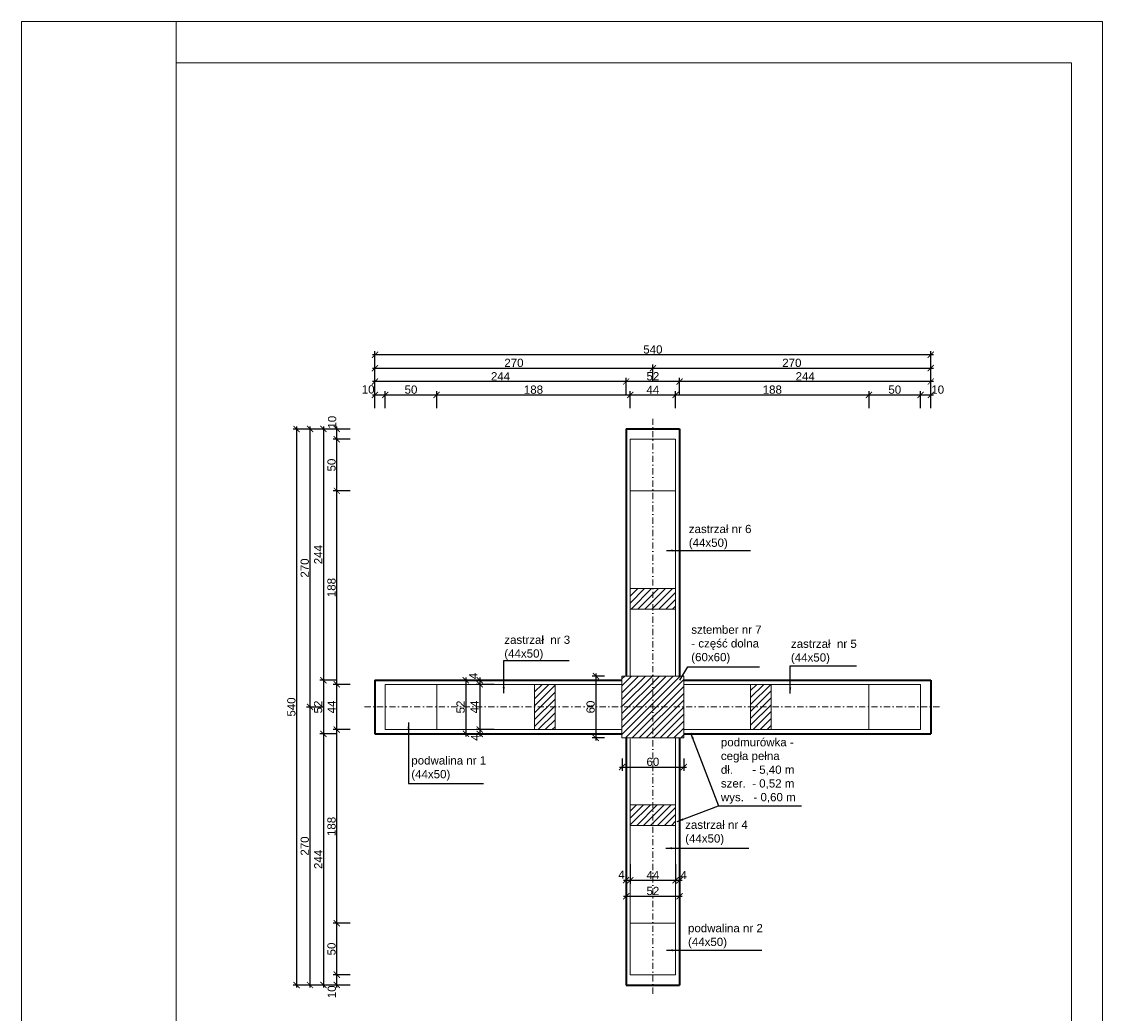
# Model space of a CAD drawing. Header units: millimetres. Extents: x -80660 to 263001, y 590205 to 619905.
# Tile 2 of 64: x -80660 to -70160, y 610273 to 619905. Entities that reach past the tile are written whole.
import ezdxf

# ---------------------------------------------------------------- set-up
doc = ezdxf.new("R2010")
doc.units = ezdxf.units.MM
doc.linetypes.add('DASHDOTX2', pattern=[2, 1, -0.5, 0, -0.5])
for name, color, linetype, lineweight in [('l.c. 35', 6, 'Continuous', 35), ('l.c.9', 3, 'Continuous', 9), ('l.kr.kp.9', 5, 'DASHDOTX2', 9)]:
    doc.layers.add(name, color=color, linetype=linetype, lineweight=lineweight)
doc.styles.add('styl1', font='arial.ttf')
doc.dimstyles.new('stefan', dxfattribs={"dimtxt": 80, "dimasz": 60, "dimexe": 35, "dimexo": 0, "dimgap": 10, "dimtad": 1, "dimdec": 1, "dimlfac": 0.1, "dimtxsty": 'styl1', "dimblk": 'ARCHTICK', "dimcen": 2.5, "dimdle": 25, "dimadec": 0, "dimazin": 0, "dimtfac": 1, "dimtdec": 1, "dimtmove": 0, "dimatfit": 3, "dimfxl": 1, "dimarcsym": 0})
pattern_1 = [(45, (-5558.56, -64766.086), (-33.6759605, 33.6759605), [])]

# ---------------------------------------------------------------- blocks, each defined once
blk = doc.blocks.new('_ArchTick')
at = {"color": 0, "const_width": 0.15}
blk.add_lwpolyline([(-0.5, -0.5), (0.5, 0.5)], dxfattribs=at)
blk = doc.blocks.new('*D263')
at = {"layer": 'Defpoints', "color": 0}
for p in [(-76627, 616279), (-77127, 616149), (-76627, 616149)]:
    blk.add_point(p, dxfattribs=at)
at = {"layer": 'l.c.9', "color": 0, "lineweight": -2}
for p, q in [((-77152, 616279), (-76602, 616279)), ((-77127, 616149), (-77127, 616314)), ((-76627, 616149), (-76627, 616314))]:
    blk.add_line(p, q, dxfattribs=at)
at = {"layer": 'l.c.9', "color": 0, "lineweight": -2, "xscale": 60, "yscale": 60, "zscale": 60, "rotation": 180}
blk.add_blockref('_ArchTick', (-77127, 616279), dxfattribs=at)
at = {"layer": 'l.c.9', "color": 0, "lineweight": -2, "xscale": 60, "yscale": 60, "zscale": 60}
blk.add_blockref('_ArchTick', (-76627, 616279), dxfattribs=at)
at = {"layer": 'l.c.9', "color": 0, "insert": (-76877, 616330), "char_height": 80, "attachment_point": 5, "style": 'styl1'}
blk.add_mtext('50', dxfattribs=at)
blk = doc.blocks.new('*D262')
at = {"layer": 'Defpoints', "color": 0}
for p in [(-74527, 616539), (-77227, 616409), (-74527, 616409)]:
    blk.add_point(p, dxfattribs=at)
at = {"layer": 'l.c.9', "color": 0, "lineweight": -2}
for p, q in [((-77227, 616409), (-77227, 616574)), ((-74527, 616409), (-74527, 616574)), ((-77252, 616539), (-74502, 616539))]:
    blk.add_line(p, q, dxfattribs=at)
at = {"layer": 'l.c.9', "color": 0, "lineweight": -2, "xscale": 60, "yscale": 60, "zscale": 60, "rotation": 180}
blk.add_blockref('_ArchTick', (-77227, 616539), dxfattribs=at)
at = {"layer": 'l.c.9', "color": 0, "lineweight": -2, "xscale": 60, "yscale": 60, "zscale": 60}
blk.add_blockref('_ArchTick', (-74527, 616539), dxfattribs=at)
at = {"layer": 'l.c.9', "color": 0, "insert": (-75877, 616590), "char_height": 80, "attachment_point": 5, "style": 'styl1'}
blk.add_mtext('270', dxfattribs=at)
blk = doc.blocks.new('*D261')
at = {"layer": 'Defpoints', "color": 0}
for p in [(-77227, 616409), (-77227, 616279), (-74787, 616279)]:
    blk.add_point(p, dxfattribs=at)
at = {"layer": 'l.c.9', "color": 0, "lineweight": -2}
for p, q in [((-74762, 616409), (-77252, 616409)), ((-77227, 616279), (-77227, 616444)), ((-74787, 616279), (-74787, 616444))]:
    blk.add_line(p, q, dxfattribs=at)
at = {"layer": 'l.c.9', "color": 0, "lineweight": -2, "xscale": 60, "yscale": 60, "zscale": 60, "rotation": 180}
blk.add_blockref('_ArchTick', (-77227, 616409), dxfattribs=at)
at = {"layer": 'l.c.9', "color": 0, "lineweight": -2, "xscale": 60, "yscale": 60, "zscale": 60}
blk.add_blockref('_ArchTick', (-74787, 616409), dxfattribs=at)
at = {"layer": 'l.c.9', "color": 0, "insert": (-76007, 616460), "char_height": 80, "attachment_point": 5, "style": 'styl1'}
blk.add_mtext('244', dxfattribs=at)
blk = doc.blocks.new('*D260')
at = {"layer": 'Defpoints', "color": 0}
for p in [(-74747, 616279), (-76627, 616149), (-74747, 616149)]:
    blk.add_point(p, dxfattribs=at)
at = {"layer": 'l.c.9', "color": 0, "lineweight": -2}
for p, q in [((-76652, 616279), (-74722, 616279)), ((-76627, 616149), (-76627, 616314)), ((-74747, 616149), (-74747, 616314))]:
    blk.add_line(p, q, dxfattribs=at)
at = {"layer": 'l.c.9', "color": 0, "lineweight": -2, "xscale": 60, "yscale": 60, "zscale": 60, "rotation": 180}
blk.add_blockref('_ArchTick', (-76627, 616279), dxfattribs=at)
at = {"layer": 'l.c.9', "color": 0, "lineweight": -2, "xscale": 60, "yscale": 60, "zscale": 60}
blk.add_blockref('_ArchTick', (-74747, 616279), dxfattribs=at)
at = {"layer": 'l.c.9', "color": 0, "insert": (-75687, 616330), "char_height": 80, "attachment_point": 5, "style": 'styl1'}
blk.add_mtext('188', dxfattribs=at)
blk = doc.blocks.new('*D259')
at = {"layer": 'Defpoints', "color": 0}
for p in [(-77227, 616669), (-77227, 616539), (-71827, 616539)]:
    blk.add_point(p, dxfattribs=at)
at = {"layer": 'l.c.9', "color": 0, "lineweight": -2}
for p, q in [((-71802, 616669), (-77252, 616669)), ((-77227, 616539), (-77227, 616704)), ((-71827, 616539), (-71827, 616704))]:
    blk.add_line(p, q, dxfattribs=at)
at = {"layer": 'l.c.9', "color": 0, "lineweight": -2, "xscale": 60, "yscale": 60, "zscale": 60, "rotation": 180}
blk.add_blockref('_ArchTick', (-77227, 616669), dxfattribs=at)
at = {"layer": 'l.c.9', "color": 0, "lineweight": -2, "xscale": 60, "yscale": 60, "zscale": 60}
blk.add_blockref('_ArchTick', (-71827, 616669), dxfattribs=at)
at = {"layer": 'l.c.9', "color": 0, "insert": (-74527, 616720), "char_height": 80, "attachment_point": 5, "style": 'styl1'}
blk.add_mtext('540', dxfattribs=at)
blk = doc.blocks.new('*D280')
at = {"layer": 'Defpoints', "color": 0}
for p in [(-77598, 610648), (-77468, 610648), (-77468, 610548)]:
    blk.add_point(p, dxfattribs=at)
at = {"layer": 'l.c.9', "color": 0, "lineweight": -2}
for p, q in [((-77468, 610648), (-77633, 610648)), ((-77598, 610523), (-77598, 610673)), ((-77468, 610548), (-77633, 610548))]:
    blk.add_line(p, q, dxfattribs=at)
at = {"layer": 'l.c.9', "color": 0, "lineweight": -2, "xscale": 60, "yscale": 60, "zscale": 60}
for p, rotation in [((-77598, 610648), 90), ((-77598, 610548), 270)]:
    blk.add_blockref('_ArchTick', p, dxfattribs=dict(at, rotation=rotation))
at = {"layer": 'l.c.9', "color": 0, "insert": (-77646, 610482), "char_height": 80, "attachment_point": 5, "rotation": 90, "style": 'styl1'}
blk.add_mtext('10', dxfattribs=at)
blk = doc.blocks.new('*D279')
at = {"layer": 'Defpoints', "color": 0}
for p in [(-77598, 611148), (-77468, 611148), (-77468, 610648)]:
    blk.add_point(p, dxfattribs=at)
at = {"layer": 'l.c.9', "color": 0, "lineweight": -2}
for p, q in [((-77468, 611148), (-77633, 611148)), ((-77598, 610623), (-77598, 611173)), ((-77468, 610648), (-77633, 610648))]:
    blk.add_line(p, q, dxfattribs=at)
at = {"layer": 'l.c.9', "color": 0, "lineweight": -2, "xscale": 60, "yscale": 60, "zscale": 60}
for p, rotation in [((-77598, 611148), 90), ((-77598, 610648), 270)]:
    blk.add_blockref('_ArchTick', p, dxfattribs=dict(at, rotation=rotation))
at = {"layer": 'l.c.9', "color": 0, "insert": (-77649, 610898), "char_height": 80, "attachment_point": 5, "rotation": 90, "style": 'styl1'}
blk.add_mtext('50', dxfattribs=at)
blk = doc.blocks.new('*D278')
at = {"layer": 'Defpoints', "color": 0}
for p in [(-77598, 613028), (-77468, 613028), (-77468, 611148)]:
    blk.add_point(p, dxfattribs=at)
at = {"layer": 'l.c.9', "color": 0, "lineweight": -2}
for p, q in [((-77468, 613028), (-77633, 613028)), ((-77598, 611123), (-77598, 613053)), ((-77468, 611148), (-77633, 611148))]:
    blk.add_line(p, q, dxfattribs=at)
at = {"layer": 'l.c.9', "color": 0, "lineweight": -2, "xscale": 60, "yscale": 60, "zscale": 60}
for p, rotation in [((-77598, 613028), 90), ((-77598, 611148), 270)]:
    blk.add_blockref('_ArchTick', p, dxfattribs=dict(at, rotation=rotation))
at = {"layer": 'l.c.9', "color": 0, "insert": (-77649, 612088), "char_height": 80, "attachment_point": 5, "rotation": 90, "style": 'styl1'}
blk.add_mtext('188', dxfattribs=at)
blk = doc.blocks.new('*D277')
at = {"layer": 'Defpoints', "color": 0}
for p in [(-77598, 613468), (-77468, 613468), (-77468, 613028)]:
    blk.add_point(p, dxfattribs=at)
at = {"layer": 'l.c.9', "color": 0, "lineweight": -2}
for p, q in [((-77468, 613468), (-77633, 613468)), ((-77598, 613003), (-77598, 613493)), ((-77468, 613028), (-77633, 613028))]:
    blk.add_line(p, q, dxfattribs=at)
at = {"layer": 'l.c.9', "color": 0, "lineweight": -2, "xscale": 60, "yscale": 60, "zscale": 60}
for p, rotation in [((-77598, 613468), 90), ((-77598, 613028), 270)]:
    blk.add_blockref('_ArchTick', p, dxfattribs=dict(at, rotation=rotation))
at = {"layer": 'l.c.9', "color": 0, "insert": (-77648, 613248), "char_height": 80, "attachment_point": 5, "rotation": 90, "style": 'styl1'}
blk.add_mtext('44', dxfattribs=at)
blk = doc.blocks.new('*D276')
at = {"layer": 'Defpoints', "color": 0}
for p in [(-77598, 615348), (-77468, 615348), (-77468, 613468)]:
    blk.add_point(p, dxfattribs=at)
at = {"layer": 'l.c.9', "color": 0, "lineweight": -2}
for p, q in [((-77468, 615348), (-77633, 615348)), ((-77598, 613443), (-77598, 615373)), ((-77468, 613468), (-77633, 613468))]:
    blk.add_line(p, q, dxfattribs=at)
at = {"layer": 'l.c.9', "color": 0, "lineweight": -2, "xscale": 60, "yscale": 60, "zscale": 60}
for p, rotation in [((-77598, 615348), 90), ((-77598, 613468), 270)]:
    blk.add_blockref('_ArchTick', p, dxfattribs=dict(at, rotation=rotation))
at = {"layer": 'l.c.9', "color": 0, "insert": (-77649, 614408), "char_height": 80, "attachment_point": 5, "rotation": 90, "style": 'styl1'}
blk.add_mtext('188', dxfattribs=at)
blk = doc.blocks.new('*D275')
at = {"layer": 'Defpoints', "color": 0}
for p in [(-77598, 615848), (-77468, 615848), (-77468, 615348)]:
    blk.add_point(p, dxfattribs=at)
at = {"layer": 'l.c.9', "color": 0, "lineweight": -2}
for p, q in [((-77468, 615848), (-77633, 615848)), ((-77598, 615323), (-77598, 615873)), ((-77468, 615348), (-77633, 615348))]:
    blk.add_line(p, q, dxfattribs=at)
at = {"layer": 'l.c.9', "color": 0, "lineweight": -2, "xscale": 60, "yscale": 60, "zscale": 60}
for p, rotation in [((-77598, 615848), 90), ((-77598, 615348), 270)]:
    blk.add_blockref('_ArchTick', p, dxfattribs=dict(at, rotation=rotation))
at = {"layer": 'l.c.9', "color": 0, "insert": (-77649, 615598), "char_height": 80, "attachment_point": 5, "rotation": 90, "style": 'styl1'}
blk.add_mtext('50', dxfattribs=at)
blk = doc.blocks.new('*D274')
at = {"layer": 'Defpoints', "color": 0}
for p in [(-77598, 615948), (-77468, 615948), (-77468, 615848)]:
    blk.add_point(p, dxfattribs=at)
at = {"layer": 'l.c.9', "color": 0, "lineweight": -2}
for p, q in [((-77468, 615948), (-77633, 615948)), ((-77598, 615823), (-77598, 615973)), ((-77468, 615848), (-77633, 615848))]:
    blk.add_line(p, q, dxfattribs=at)
at = {"layer": 'l.c.9', "color": 0, "lineweight": -2, "xscale": 60, "yscale": 60, "zscale": 60}
for p, rotation in [((-77598, 615948), 90), ((-77598, 615848), 270)]:
    blk.add_blockref('_ArchTick', p, dxfattribs=dict(at, rotation=rotation))
at = {"layer": 'l.c.9', "color": 0, "insert": (-77643, 616014), "char_height": 80, "attachment_point": 5, "rotation": 90, "style": 'styl1'}
blk.add_mtext('10', dxfattribs=at)
blk = doc.blocks.new('*D273')
at = {"layer": 'Defpoints', "color": 0}
for p in [(-77598, 615948), (-77728, 613508), (-77598, 613508)]:
    blk.add_point(p, dxfattribs=at)
at = {"layer": 'l.c.9', "color": 0, "lineweight": -2}
for p, q in [((-77598, 615948), (-77763, 615948)), ((-77728, 615973), (-77728, 613483)), ((-77598, 613508), (-77763, 613508))]:
    blk.add_line(p, q, dxfattribs=at)
at = {"layer": 'l.c.9', "color": 0, "lineweight": -2, "xscale": 60, "yscale": 60, "zscale": 60}
for p, rotation in [((-77728, 615948), 90), ((-77728, 613508), 270)]:
    blk.add_blockref('_ArchTick', p, dxfattribs=dict(at, rotation=rotation))
at = {"layer": 'l.c.9', "color": 0, "insert": (-77778, 614728), "char_height": 80, "attachment_point": 5, "rotation": 90, "style": 'styl1'}
blk.add_mtext('244', dxfattribs=at)
blk = doc.blocks.new('*D272')
at = {"layer": 'Defpoints', "color": 0}
for p in [(-77598, 612988), (-77728, 610548), (-77598, 610548)]:
    blk.add_point(p, dxfattribs=at)
at = {"layer": 'l.c.9', "color": 0, "lineweight": -2}
for p, q in [((-77728, 613013), (-77728, 610523)), ((-77598, 612988), (-77763, 612988)), ((-77598, 610548), (-77763, 610548))]:
    blk.add_line(p, q, dxfattribs=at)
at = {"layer": 'l.c.9', "color": 0, "lineweight": -2, "xscale": 60, "yscale": 60, "zscale": 60}
for p, rotation in [((-77728, 612988), 90), ((-77728, 610548), 270)]:
    blk.add_blockref('_ArchTick', p, dxfattribs=dict(at, rotation=rotation))
at = {"layer": 'l.c.9', "color": 0, "insert": (-77778, 611768), "char_height": 80, "attachment_point": 5, "rotation": 90, "style": 'styl1'}
blk.add_mtext('244', dxfattribs=at)
blk = doc.blocks.new('*D271')
at = {"layer": 'Defpoints', "color": 0}
for p in [(-77858, 613248), (-77728, 613248), (-77728, 610548)]:
    blk.add_point(p, dxfattribs=at)
at = {"layer": 'l.c.9', "color": 0, "lineweight": -2}
for p, q in [((-77728, 613248), (-77893, 613248)), ((-77858, 610523), (-77858, 613273)), ((-77728, 610548), (-77893, 610548))]:
    blk.add_line(p, q, dxfattribs=at)
at = {"layer": 'l.c.9', "color": 0, "lineweight": -2, "xscale": 60, "yscale": 60, "zscale": 60}
for p, rotation in [((-77858, 613248), 90), ((-77858, 610548), 270)]:
    blk.add_blockref('_ArchTick', p, dxfattribs=dict(at, rotation=rotation))
at = {"layer": 'l.c.9', "color": 0, "insert": (-77909, 611898), "char_height": 80, "attachment_point": 5, "rotation": 90, "style": 'styl1'}
blk.add_mtext('270', dxfattribs=at)
blk = doc.blocks.new('*D270')
at = {"layer": 'Defpoints', "color": 0}
for p in [(-77858, 615948), (-77728, 615948), (-77728, 613248)]:
    blk.add_point(p, dxfattribs=at)
at = {"layer": 'l.c.9', "color": 0, "lineweight": -2}
for p, q in [((-77728, 615948), (-77893, 615948)), ((-77858, 613223), (-77858, 615973)), ((-77728, 613248), (-77893, 613248))]:
    blk.add_line(p, q, dxfattribs=at)
at = {"layer": 'l.c.9', "color": 0, "lineweight": -2, "xscale": 60, "yscale": 60, "zscale": 60}
for p, rotation in [((-77858, 615948), 90), ((-77858, 613248), 270)]:
    blk.add_blockref('_ArchTick', p, dxfattribs=dict(at, rotation=rotation))
at = {"layer": 'l.c.9', "color": 0, "insert": (-77909, 614598), "char_height": 80, "attachment_point": 5, "rotation": 90, "style": 'styl1'}
blk.add_mtext('270', dxfattribs=at)
blk = doc.blocks.new('*D269')
at = {"layer": 'Defpoints', "color": 0}
for p in [(-77858, 615948), (-77988, 610548), (-77858, 610548)]:
    blk.add_point(p, dxfattribs=at)
at = {"layer": 'l.c.9', "color": 0, "lineweight": -2}
for p, q in [((-77858, 615948), (-78023, 615948)), ((-77988, 615973), (-77988, 610523)), ((-77858, 610548), (-78023, 610548))]:
    blk.add_line(p, q, dxfattribs=at)
at = {"layer": 'l.c.9', "color": 0, "lineweight": -2, "xscale": 60, "yscale": 60, "zscale": 60}
for p, rotation in [((-77988, 615948), 90), ((-77988, 610548), 270)]:
    blk.add_blockref('_ArchTick', p, dxfattribs=dict(at, rotation=rotation))
at = {"layer": 'l.c.9', "color": 0, "insert": (-78039, 613248), "char_height": 80, "attachment_point": 5, "rotation": 90, "style": 'styl1'}
blk.add_mtext('540', dxfattribs=at)
blk = doc.blocks.new('*D268')
at = {"layer": 'Defpoints', "color": 0}
for p in [(-77598, 613508), (-77728, 612988), (-77598, 612988)]:
    blk.add_point(p, dxfattribs=at)
at = {"layer": 'l.c.9', "color": 0, "lineweight": -2}
for p, q in [((-77728, 613533), (-77728, 612963)), ((-77598, 613508), (-77763, 613508)), ((-77598, 612988), (-77763, 612988))]:
    blk.add_line(p, q, dxfattribs=at)
at = {"layer": 'l.c.9', "color": 0, "lineweight": -2, "xscale": 60, "yscale": 60, "zscale": 60}
for p, rotation in [((-77728, 613508), 90), ((-77728, 612988), 270)]:
    blk.add_blockref('_ArchTick', p, dxfattribs=dict(at, rotation=rotation))
at = {"layer": 'l.c.9', "color": 0, "insert": (-77779, 613248), "char_height": 80, "attachment_point": 5, "rotation": 90, "style": 'styl1'}
blk.add_mtext('52', dxfattribs=at)
blk = doc.blocks.new('*D264')
at = {"layer": 'Defpoints', "color": 0}
for p in [(-77127, 616279), (-77227, 616149), (-77127, 616149)]:
    blk.add_point(p, dxfattribs=at)
at = {"layer": 'l.c.9', "color": 0, "lineweight": -2}
for p, q in [((-77252, 616279), (-77102, 616279)), ((-77227, 616149), (-77227, 616314)), ((-77127, 616149), (-77127, 616314))]:
    blk.add_line(p, q, dxfattribs=at)
at = {"layer": 'l.c.9', "color": 0, "lineweight": -2, "xscale": 60, "yscale": 60, "zscale": 60, "rotation": 180}
blk.add_blockref('_ArchTick', (-77227, 616279), dxfattribs=at)
at = {"layer": 'l.c.9', "color": 0, "lineweight": -2, "xscale": 60, "yscale": 60, "zscale": 60}
blk.add_blockref('_ArchTick', (-77127, 616279), dxfattribs=at)
at = {"layer": 'l.c.9', "color": 0, "insert": (-77293, 616332), "char_height": 80, "attachment_point": 5, "style": 'styl1'}
blk.add_mtext('10', dxfattribs=at)
blk = doc.blocks.new('*D286')
at = {"layer": 'Defpoints', "color": 0}
for p in [(-71827, 616539), (-74527, 616409), (-71827, 616409)]:
    blk.add_point(p, dxfattribs=at)
at = {"layer": 'l.c.9', "color": 0, "lineweight": -2}
for p, q in [((-74527, 616409), (-74527, 616574)), ((-71827, 616409), (-71827, 616574)), ((-74552, 616539), (-71802, 616539))]:
    blk.add_line(p, q, dxfattribs=at)
at = {"layer": 'l.c.9', "color": 0, "lineweight": -2, "xscale": 60, "yscale": 60, "zscale": 60, "rotation": 180}
blk.add_blockref('_ArchTick', (-74527, 616539), dxfattribs=at)
at = {"layer": 'l.c.9', "color": 0, "lineweight": -2, "xscale": 60, "yscale": 60, "zscale": 60}
blk.add_blockref('_ArchTick', (-71827, 616539), dxfattribs=at)
at = {"layer": 'l.c.9', "color": 0, "insert": (-73177, 616590), "char_height": 80, "attachment_point": 5, "style": 'styl1'}
blk.add_mtext('270', dxfattribs=at)
blk = doc.blocks.new('*D285')
at = {"layer": 'Defpoints', "color": 0}
for p in [(-74267, 616409), (-74267, 616279), (-71827, 616279)]:
    blk.add_point(p, dxfattribs=at)
at = {"layer": 'l.c.9', "color": 0, "lineweight": -2}
for p, q in [((-71802, 616409), (-74292, 616409)), ((-74267, 616279), (-74267, 616444)), ((-71827, 616279), (-71827, 616444))]:
    blk.add_line(p, q, dxfattribs=at)
at = {"layer": 'l.c.9', "color": 0, "lineweight": -2, "xscale": 60, "yscale": 60, "zscale": 60, "rotation": 180}
blk.add_blockref('_ArchTick', (-74267, 616409), dxfattribs=at)
at = {"layer": 'l.c.9', "color": 0, "lineweight": -2, "xscale": 60, "yscale": 60, "zscale": 60}
blk.add_blockref('_ArchTick', (-71827, 616409), dxfattribs=at)
at = {"layer": 'l.c.9', "color": 0, "insert": (-73047, 616460), "char_height": 80, "attachment_point": 5, "style": 'styl1'}
blk.add_mtext('244', dxfattribs=at)
blk = doc.blocks.new('*D283')
at = {"layer": 'Defpoints', "color": 0}
for p in [(-72427, 616279), (-74307, 616149), (-72427, 616149)]:
    blk.add_point(p, dxfattribs=at)
at = {"layer": 'l.c.9', "color": 0, "lineweight": -2}
for p, q in [((-74332, 616279), (-72402, 616279)), ((-74307, 616149), (-74307, 616314)), ((-72427, 616149), (-72427, 616314))]:
    blk.add_line(p, q, dxfattribs=at)
at = {"layer": 'l.c.9', "color": 0, "lineweight": -2, "xscale": 60, "yscale": 60, "zscale": 60, "rotation": 180}
blk.add_blockref('_ArchTick', (-74307, 616279), dxfattribs=at)
at = {"layer": 'l.c.9', "color": 0, "lineweight": -2, "xscale": 60, "yscale": 60, "zscale": 60}
blk.add_blockref('_ArchTick', (-72427, 616279), dxfattribs=at)
at = {"layer": 'l.c.9', "color": 0, "insert": (-73367, 616330), "char_height": 80, "attachment_point": 5, "style": 'styl1'}
blk.add_mtext('188', dxfattribs=at)
blk = doc.blocks.new('*D294')
at = {"layer": 'Defpoints', "color": 0}
for p in [(-74787, 611566), (-74267, 611566), (-74267, 611410)]:
    blk.add_point(p, dxfattribs=at)
at = {"layer": 'l.c.9', "color": 0, "lineweight": -2}
for p, q in [((-74787, 611566), (-74787, 611375)), ((-74267, 611566), (-74267, 611375)), ((-74812, 611410), (-74242, 611410))]:
    blk.add_line(p, q, dxfattribs=at)
at = {"layer": 'l.c.9', "color": 0, "lineweight": -2, "xscale": 60, "yscale": 60, "zscale": 60, "rotation": 180}
blk.add_blockref('_ArchTick', (-74787, 611410), dxfattribs=at)
at = {"layer": 'l.c.9', "color": 0, "lineweight": -2, "xscale": 60, "yscale": 60, "zscale": 60}
blk.add_blockref('_ArchTick', (-74267, 611410), dxfattribs=at)
at = {"layer": 'l.c.9', "color": 0, "insert": (-74527, 611461), "char_height": 80, "attachment_point": 5, "style": 'styl1'}
blk.add_mtext('52', dxfattribs=at)
blk = doc.blocks.new('*D293')
at = {"layer": 'Defpoints', "color": 0}
for p in [(-76209, 613508), (-76344, 612988), (-76209, 612988)]:
    blk.add_point(p, dxfattribs=at)
at = {"layer": 'l.c.9', "color": 0, "lineweight": -2}
for p, q in [((-76344, 613533), (-76344, 612963)), ((-76209, 613508), (-76379, 613508)), ((-76209, 612988), (-76379, 612988))]:
    blk.add_line(p, q, dxfattribs=at)
at = {"layer": 'l.c.9', "color": 0, "lineweight": -2, "xscale": 60, "yscale": 60, "zscale": 60}
for p, rotation in [((-76344, 613508), 90), ((-76344, 612988), 270)]:
    blk.add_blockref('_ArchTick', p, dxfattribs=dict(at, rotation=rotation))
at = {"layer": 'l.c.9', "color": 0, "insert": (-76395, 613248), "char_height": 80, "attachment_point": 5, "rotation": 90, "style": 'styl1'}
blk.add_mtext('52', dxfattribs=at)
blk = doc.blocks.new('*D292')
at = {"layer": 'Defpoints', "color": 0}
for p in [(-74827, 612749), (-74227, 612749), (-74227, 612664)]:
    blk.add_point(p, dxfattribs=at)
at = {"layer": 'l.c.9', "color": 0, "lineweight": -2}
for p, q in [((-74827, 612749), (-74827, 612629)), ((-74227, 612749), (-74227, 612629)), ((-74852, 612664), (-74202, 612664))]:
    blk.add_line(p, q, dxfattribs=at)
at = {"layer": 'l.c.9', "color": 0, "lineweight": -2, "xscale": 60, "yscale": 60, "zscale": 60, "rotation": 180}
blk.add_blockref('_ArchTick', (-74827, 612664), dxfattribs=at)
at = {"layer": 'l.c.9', "color": 0, "lineweight": -2, "xscale": 60, "yscale": 60, "zscale": 60}
blk.add_blockref('_ArchTick', (-74227, 612664), dxfattribs=at)
at = {"layer": 'l.c.9', "color": 0, "insert": (-74527, 612715), "char_height": 80, "attachment_point": 5, "style": 'styl1'}
blk.add_mtext('60', dxfattribs=at)
blk = doc.blocks.new('*D291')
at = {"layer": 'Defpoints', "color": 0}
for p in [(-74996, 613548), (-75081, 612948), (-74996, 612948)]:
    blk.add_point(p, dxfattribs=at)
at = {"layer": 'l.c.9', "color": 0, "lineweight": -2}
for p, q in [((-74996, 613548), (-75116, 613548)), ((-75081, 613573), (-75081, 612923)), ((-74996, 612948), (-75116, 612948))]:
    blk.add_line(p, q, dxfattribs=at)
at = {"layer": 'l.c.9', "color": 0, "lineweight": -2, "xscale": 60, "yscale": 60, "zscale": 60}
for p, rotation in [((-75081, 613548), 90), ((-75081, 612948), 270)]:
    blk.add_blockref('_ArchTick', p, dxfattribs=dict(at, rotation=rotation))
at = {"layer": 'l.c.9', "color": 0, "insert": (-75132, 613248), "char_height": 80, "attachment_point": 5, "rotation": 90, "style": 'styl1'}
blk.add_mtext('60', dxfattribs=at)
blk = doc.blocks.new('*D290')
at = {"layer": 'Defpoints', "color": 0}
for p in [(-74787, 611715), (-74747, 611723), (-74747, 611566)]:
    blk.add_point(p, dxfattribs=at)
at = {"layer": 'l.c.9', "color": 0, "lineweight": -2}
for p, q in [((-74787, 611715), (-74787, 611531)), ((-74747, 611723), (-74747, 611531)), ((-74812, 611566), (-74722, 611566))]:
    blk.add_line(p, q, dxfattribs=at)
at = {"layer": 'l.c.9', "color": 0, "lineweight": -2, "xscale": 60, "yscale": 60, "zscale": 60, "rotation": 180}
blk.add_blockref('_ArchTick', (-74787, 611566), dxfattribs=at)
at = {"layer": 'l.c.9', "color": 0, "lineweight": -2, "xscale": 60, "yscale": 60, "zscale": 60}
blk.add_blockref('_ArchTick', (-74747, 611566), dxfattribs=at)
at = {"layer": 'l.c.9', "color": 0, "insert": (-74832, 611620), "char_height": 80, "attachment_point": 5, "style": 'styl1'}
blk.add_mtext('4', dxfattribs=at)
blk = doc.blocks.new('*D289')
at = {"layer": 'Defpoints', "color": 0}
for p in [(-74747, 611723), (-74307, 611723), (-74307, 611566)]:
    blk.add_point(p, dxfattribs=at)
at = {"layer": 'l.c.9', "color": 0, "lineweight": -2}
for p, q in [((-74747, 611723), (-74747, 611531)), ((-74307, 611723), (-74307, 611531)), ((-74772, 611566), (-74282, 611566))]:
    blk.add_line(p, q, dxfattribs=at)
at = {"layer": 'l.c.9', "color": 0, "lineweight": -2, "xscale": 60, "yscale": 60, "zscale": 60, "rotation": 180}
blk.add_blockref('_ArchTick', (-74747, 611566), dxfattribs=at)
at = {"layer": 'l.c.9', "color": 0, "lineweight": -2, "xscale": 60, "yscale": 60, "zscale": 60}
blk.add_blockref('_ArchTick', (-74307, 611566), dxfattribs=at)
at = {"layer": 'l.c.9', "color": 0, "insert": (-74527, 611616), "char_height": 80, "attachment_point": 5, "style": 'styl1'}
blk.add_mtext('44', dxfattribs=at)
blk = doc.blocks.new('*D288')
at = {"layer": 'Defpoints', "color": 0}
for p in [(-74307, 611723), (-74267, 611715), (-74267, 611566)]:
    blk.add_point(p, dxfattribs=at)
at = {"layer": 'l.c.9', "color": 0, "lineweight": -2}
for p, q in [((-74307, 611723), (-74307, 611531)), ((-74267, 611715), (-74267, 611531)), ((-74332, 611566), (-74242, 611566))]:
    blk.add_line(p, q, dxfattribs=at)
at = {"layer": 'l.c.9', "color": 0, "lineweight": -2, "xscale": 60, "yscale": 60, "zscale": 60, "rotation": 180}
blk.add_blockref('_ArchTick', (-74307, 611566), dxfattribs=at)
at = {"layer": 'l.c.9', "color": 0, "lineweight": -2, "xscale": 60, "yscale": 60, "zscale": 60}
blk.add_blockref('_ArchTick', (-74267, 611566), dxfattribs=at)
at = {"layer": 'l.c.9', "color": 0, "insert": (-74228, 611616), "char_height": 80, "attachment_point": 5, "style": 'styl1'}
blk.add_mtext('4', dxfattribs=at)
blk = doc.blocks.new('*D282')
at = {"layer": 'Defpoints', "color": 0}
for p in [(-74787, 616409), (-74787, 616279), (-74267, 616279)]:
    blk.add_point(p, dxfattribs=at)
at = {"layer": 'l.c.9', "color": 0, "lineweight": -2}
for p, q in [((-74242, 616409), (-74812, 616409)), ((-74787, 616279), (-74787, 616444)), ((-74267, 616279), (-74267, 616444))]:
    blk.add_line(p, q, dxfattribs=at)
at = {"layer": 'l.c.9', "color": 0, "lineweight": -2, "xscale": 60, "yscale": 60, "zscale": 60, "rotation": 180}
blk.add_blockref('_ArchTick', (-74787, 616409), dxfattribs=at)
at = {"layer": 'l.c.9', "color": 0, "lineweight": -2, "xscale": 60, "yscale": 60, "zscale": 60}
blk.add_blockref('_ArchTick', (-74267, 616409), dxfattribs=at)
at = {"layer": 'l.c.9', "color": 0, "insert": (-74527, 616460), "char_height": 80, "attachment_point": 5, "style": 'styl1'}
blk.add_mtext('52', dxfattribs=at)
blk = doc.blocks.new('*D281')
at = {"layer": 'Defpoints', "color": 0}
for p in [(-74307, 616279), (-74747, 616149), (-74307, 616149)]:
    blk.add_point(p, dxfattribs=at)
at = {"layer": 'l.c.9', "color": 0, "lineweight": -2}
for p, q in [((-74772, 616279), (-74282, 616279)), ((-74747, 616149), (-74747, 616314)), ((-74307, 616149), (-74307, 616314))]:
    blk.add_line(p, q, dxfattribs=at)
at = {"layer": 'l.c.9', "color": 0, "lineweight": -2, "xscale": 60, "yscale": 60, "zscale": 60, "rotation": 180}
blk.add_blockref('_ArchTick', (-74747, 616279), dxfattribs=at)
at = {"layer": 'l.c.9', "color": 0, "lineweight": -2, "xscale": 60, "yscale": 60, "zscale": 60}
blk.add_blockref('_ArchTick', (-74307, 616279), dxfattribs=at)
at = {"layer": 'l.c.9', "color": 0, "insert": (-74527, 616329), "char_height": 80, "attachment_point": 5, "style": 'styl1'}
blk.add_mtext('44', dxfattribs=at)
blk = doc.blocks.new('*D267')
at = {"layer": 'Defpoints', "color": 0}
for p in [(-76209, 613468), (-76068, 613508), (-76068, 613468)]:
    blk.add_point(p, dxfattribs=at)
at = {"layer": 'l.c.9', "color": 0, "lineweight": -2}
for p, q in [((-76209, 613533), (-76209, 613443)), ((-76068, 613508), (-76244, 613508)), ((-76068, 613468), (-76244, 613468))]:
    blk.add_line(p, q, dxfattribs=at)
at = {"layer": 'l.c.9', "color": 0, "lineweight": -2, "xscale": 60, "yscale": 60, "zscale": 60}
for p, rotation in [((-76209, 613508), 90), ((-76209, 613468), 270)]:
    blk.add_blockref('_ArchTick', p, dxfattribs=dict(at, rotation=rotation))
at = {"layer": 'l.c.9', "color": 0, "insert": (-76272, 613549), "char_height": 80, "attachment_point": 5, "rotation": 90, "style": 'styl1'}
blk.add_mtext('4', dxfattribs=at)
blk = doc.blocks.new('*D266')
at = {"layer": 'Defpoints', "color": 0}
for p in [(-76068, 613468), (-76209, 613028), (-76068, 613028)]:
    blk.add_point(p, dxfattribs=at)
at = {"layer": 'l.c.9', "color": 0, "lineweight": -2}
for p, q in [((-76068, 613468), (-76244, 613468)), ((-76209, 613493), (-76209, 613003)), ((-76068, 613028), (-76244, 613028))]:
    blk.add_line(p, q, dxfattribs=at)
at = {"layer": 'l.c.9', "color": 0, "lineweight": -2, "xscale": 60, "yscale": 60, "zscale": 60}
for p, rotation in [((-76209, 613468), 90), ((-76209, 613028), 270)]:
    blk.add_blockref('_ArchTick', p, dxfattribs=dict(at, rotation=rotation))
at = {"layer": 'l.c.9', "color": 0, "insert": (-76259, 613248), "char_height": 80, "attachment_point": 5, "rotation": 90, "style": 'styl1'}
blk.add_mtext('44', dxfattribs=at)
blk = doc.blocks.new('*D265')
at = {"layer": 'Defpoints', "color": 0}
for p in [(-76068, 613028), (-76209, 612988), (-76068, 612988)]:
    blk.add_point(p, dxfattribs=at)
at = {"layer": 'l.c.9', "color": 0, "lineweight": -2}
for p, q in [((-76068, 613028), (-76244, 613028)), ((-76209, 613053), (-76209, 612963)), ((-76068, 612988), (-76244, 612988))]:
    blk.add_line(p, q, dxfattribs=at)
at = {"layer": 'l.c.9', "color": 0, "lineweight": -2, "xscale": 60, "yscale": 60, "zscale": 60}
for p, rotation in [((-76209, 613028), 90), ((-76209, 612988), 270)]:
    blk.add_blockref('_ArchTick', p, dxfattribs=dict(at, rotation=rotation))
at = {"layer": 'l.c.9', "color": 0, "insert": (-76255, 612951), "char_height": 80, "attachment_point": 5, "rotation": 90, "style": 'styl1'}
blk.add_mtext('4', dxfattribs=at)
blk = doc.blocks.new('*D287')
at = {"layer": 'Defpoints', "color": 0}
for p in [(-71827, 616279), (-71927, 616149), (-71827, 616149)]:
    blk.add_point(p, dxfattribs=at)
at = {"layer": 'l.c.9', "color": 0, "lineweight": -2}
for p, q in [((-71952, 616279), (-71802, 616279)), ((-71927, 616149), (-71927, 616314)), ((-71827, 616149), (-71827, 616314))]:
    blk.add_line(p, q, dxfattribs=at)
at = {"layer": 'l.c.9', "color": 0, "lineweight": -2, "xscale": 60, "yscale": 60, "zscale": 60, "rotation": 180}
blk.add_blockref('_ArchTick', (-71927, 616279), dxfattribs=at)
at = {"layer": 'l.c.9', "color": 0, "lineweight": -2, "xscale": 60, "yscale": 60, "zscale": 60}
blk.add_blockref('_ArchTick', (-71827, 616279), dxfattribs=at)
at = {"layer": 'l.c.9', "color": 0, "insert": (-71760, 616330), "char_height": 80, "attachment_point": 5, "style": 'styl1'}
blk.add_mtext('10', dxfattribs=at)
blk = doc.blocks.new('*D284')
at = {"layer": 'Defpoints', "color": 0}
for p in [(-71927, 616279), (-72427, 616149), (-71927, 616149)]:
    blk.add_point(p, dxfattribs=at)
at = {"layer": 'l.c.9', "color": 0, "lineweight": -2}
for p, q in [((-72452, 616279), (-71902, 616279)), ((-72427, 616149), (-72427, 616314)), ((-71927, 616149), (-71927, 616314))]:
    blk.add_line(p, q, dxfattribs=at)
at = {"layer": 'l.c.9', "color": 0, "lineweight": -2, "xscale": 60, "yscale": 60, "zscale": 60, "rotation": 180}
blk.add_blockref('_ArchTick', (-72427, 616279), dxfattribs=at)
at = {"layer": 'l.c.9', "color": 0, "lineweight": -2, "xscale": 60, "yscale": 60, "zscale": 60}
blk.add_blockref('_ArchTick', (-71927, 616279), dxfattribs=at)
at = {"layer": 'l.c.9', "color": 0, "insert": (-72177, 616330), "char_height": 80, "attachment_point": 5, "style": 'styl1'}
blk.add_mtext('50', dxfattribs=at)

msp = doc.modelspace()

# ---------------------------------------------------------------- hatches: boundary and pattern name
at = {"layer": 'l.c.9'}
h = msp.add_hatch(dxfattribs=at)
h.set_pattern_fill('LINE', color=0, scale=15, angle=45, style=0)
h.set_pattern_definition(pattern_1)
h.paths.add_polyline_path([(-74527.43, 614398.12), (-74747.43, 614398.12), (-74747.43, 614198.12), (-74527.43, 614198.12)])
h.paths.add_polyline_path([(-74307.43, 614398.12), (-74527.43, 614398.12), (-74527.43, 614198.12), (-74307.43, 614198.12)])
h = msp.add_hatch(dxfattribs=at)
h.set_pattern_fill('LINE', color=0, scale=15, angle=45, style=0)
h.set_pattern_definition([(45, (22957.203, 161647.01), (-33.6759605, 33.6759605), [])])
h.paths.add_polyline_path([(-74527.43, 613548.12), (-74827.43, 613548.12), (-74827.43, 613248.12), (-74527.43, 613248.12)])
h.paths.add_polyline_path([(-74227.43, 613548.12), (-74527.43, 613548.12), (-74527.43, 613248.12), (-74227.43, 613248.12)])
h.paths.add_polyline_path([(-74227.43, 613248.12), (-74527.43, 613248.12), (-74527.43, 612948.12), (-74227.43, 612948.12)])
h.paths.add_polyline_path([(-74527.43, 613248.12), (-74827.43, 613248.12), (-74827.43, 612948.12), (-74527.43, 612948.12)])
h = msp.add_hatch(dxfattribs=at)
h.set_pattern_fill('LINE', color=0, scale=15, angle=45, style=0)
h.set_pattern_definition(pattern_1)
h.paths.add_polyline_path([(-75477.43, 613468.12), (-75677.43, 613468.12), (-75677.43, 613248.12), (-75477.43, 613248.12)])
h.paths.add_polyline_path([(-75477.43, 613248.12), (-75677.43, 613248.12), (-75677.43, 613028.12), (-75477.43, 613028.12)])
h = msp.add_hatch(dxfattribs=at)
h.set_pattern_fill('LINE', color=0, scale=15, angle=45, style=0)
h.set_pattern_definition(pattern_1)
h.paths.add_polyline_path([(-73377.43, 613468.12), (-73577.43, 613468.12), (-73577.43, 613248.12), (-73377.43, 613248.12)])
h.paths.add_polyline_path([(-73377.43, 613248.12), (-73577.43, 613248.12), (-73577.43, 613028.12), (-73377.43, 613028.12)])
h = msp.add_hatch(dxfattribs=at)
h.set_pattern_fill('LINE', color=0, scale=15, angle=45, style=0)
h.set_pattern_definition(pattern_1)
h.paths.add_polyline_path([(-74527.43, 612298.12), (-74747.43, 612298.12), (-74747.43, 612098.12), (-74527.43, 612098.12)])
h.paths.add_polyline_path([(-74307.43, 612298.12), (-74527.43, 612298.12), (-74527.43, 612098.12), (-74307.43, 612098.12)])

# ---------------------------------------------------------------- linework, layer by layer
at = {"layer": 'l.c. 35', "color": 0}
for p, q in [((-74787.43, 615948.12), (-74787.43, 613548.12)), ((-74787.43, 615948.12), (-74267.43, 615948.12)), ((-74267.43, 615948.12), (-74267.43, 613548.12)), ((-77227.43, 613508.12), (-74827.43, 613508.12)), ((-77227.43, 613508.12), (-77227.43, 612988.12)), ((-74227.43, 613508.12), (-71827.43, 613508.12)), ((-71827.43, 613508.12), (-71827.43, 612988.12)), ((-77227.43, 612988.12), (-74827.43, 612988.12)), ((-74787.43, 612948.12), (-74787.43, 610548.12)), ((-74267.43, 612948.12), (-74267.43, 610548.12)), ((-74227.43, 612988.12), (-71827.43, 612988.12)), ((-74787.43, 610548.12), (-74267.43, 610548.12))]:
    msp.add_line(p, q, dxfattribs=at)
at = {"layer": 'l.c.9', "color": 0}
for p, q in [((-80659.95, 619904.52), (-70159.95, 619904.52)), ((-80659.95, 619904.52), (-80659.95, 605054.52)), ((-80659.95, 619904.52), (-80659.95, 605054.52)), ((-80659.95, 619904.52), (-80659.95, 605054.52)), ((-79159.95, 619904.52), (-79159.95, 605054.52)), ((-70159.95, 619904.52), (-70159.95, 605054.52)), ((-79159.95, 619504.52), (-70459.95, 619504.52)), ((-70459.95, 619504.52), (-70459.95, 605354.52)), ((-74747.43, 615848.12), (-74747.43, 613548.12)), ((-74747.43, 615848.12), (-74307.43, 615848.12)), ((-74307.43, 615848.12), (-74307.43, 613548.12)), ((-74747.43, 615348.12), (-74307.43, 615348.12)), ((-74747.43, 614398.12), (-74307.43, 614398.12)), ((-74747.43, 614198.12), (-74307.43, 614198.12)), ((-74827.43, 613548.12), (-74827.43, 612948.12)), ((-74827.43, 613548.12), (-74227.43, 613548.12)), ((-74227.43, 613548.12), (-74227.43, 612948.12)), ((-77127.43, 613468.12), (-74827.43, 613468.12)), ((-77127.43, 613468.12), (-77127.43, 613028.12)), ((-76627.43, 613468.12), (-76627.43, 613028.12)), ((-75677.43, 613468.12), (-75677.43, 613028.12)), ((-75477.43, 613468.12), (-75477.43, 613028.12)), ((-74227.43, 613468.12), (-71927.43, 613468.12)), ((-73577.43, 613468.12), (-73577.43, 613028.12)), ((-73377.43, 613468.12), (-73377.43, 613028.12)), ((-72427.43, 613468.12), (-72427.43, 613028.12)), ((-71927.43, 613468.12), (-71927.43, 613028.12)), ((-77127.43, 613028.12), (-74827.43, 613028.12)), ((-74227.43, 613028.12), (-71927.43, 613028.12)), ((-74827.43, 612948.12), (-74227.43, 612948.12)), ((-74747.43, 612937.88), (-74747.43, 610648.12)), ((-74307.43, 612948.12), (-74307.43, 610648.12)), ((-74747.43, 612298.12), (-74307.43, 612298.12)), ((-74747.43, 612098.12), (-74307.43, 612098.12)), ((-74747.43, 611148.12), (-74307.43, 611148.12)), ((-74747.43, 610648.12), (-74307.43, 610648.12))]:
    msp.add_line(p, q, dxfattribs=at)
at = {"layer": 'l.kr.kp.9', "color": 0, "ltscale": 60}
for p, q in [((-74527.43, 616048.12), (-74527.43, 610448.12)), ((-77327.43, 613248.12), (-71727.43, 613248.12))]:
    msp.add_line(p, q, dxfattribs=at)

# ---------------------------------------------------------------- texts
at = {"layer": 'l.c.9', "color": 0, "width": 2924.252, "attachment_point": 1}
for s, insert, char_height in [('{\\fArial|b0|i0|c238|p34;zastrzał nr 6\\P(44x50) }', (-74177.89, 615017.13), 80), ('{\\fArial|b0|i0|c238|p34;sztember nr 7 \\P- część dolna \\P(60x60)}', (-74154.07, 614039.34), 80), ('{\\fArial|b0|i0|c238|p34;\\H1.333x;zastrzał  nr 3\\P(44x50)\\P\\H1.5x; }', (-75970.34, 613941.2), 60), ('{\\fArial|b0|i0|c238|p34;zastrzał  nr 5 \\P(44x50) }', (-73185.65, 613902.52), 80), ('{\\fArial|b0|i0|c238|p34;podmurówka - \\Pcegła pełna\\Pdł.      - 5,40 m\\Pszer.  - 0,52 m\\Pwys.   - 0,60 m }', (-73866.37, 612946.13), 80), ('{\\fArial|b0|i0|c238|p34;podwalina nr 1\\P(44x50)}', (-76873.93, 612769.33), 80), ('{\\fArial|b0|i0|c238|p34;zastrzał nr 4\\P(44x50)}', (-74213.18, 612144.77), 80), ('{\\fArial|b0|i0|c238|p34;podwalina nr 2\\P(44x50) }', (-74185.68, 611140.52), 80)]:
    msp.add_mtext(s, dxfattribs=dict(at, insert=insert, char_height=char_height))

# ---------------------------------------------------------------- dimensions: what is measured, and where the dimension line sits
at = {"layer": 'l.c.9', "color": 0}
for base, p1, p2, picture, middle in [((-77227.43, 616669.45), (-71827.43, 616539.45), (-77227.43, 616539.45), '*D259', (-74527.43, 616720.3)), ((-74527.43, 616539.45), (-77227.43, 616409.45), (-74527.43, 616409.45), '*D262', (-75877.43, 616590.3)), ((-74787.43, 616409.45), (-74267.43, 616279.45), (-74787.43, 616279.45), '*D282', (-74527.43, 616460.3)), ((-74267.43, 616409.45), (-71827.43, 616279.45), (-74267.43, 616279.45), '*D285', (-73047.43, 616459.62)), ((-74267.43, 611409.93), (-74787.43, 611566.47), (-74267.43, 611566.47), '*D294', (-74527.43, 611460.78))]:
    dim = msp.add_linear_dim(base=base, p1=p1, p2=p2, dimstyle='stefan', dxfattribs=at)
    dim.commit()
    dim.dimension.update_dxf_attribs({"geometry": picture, "text_midpoint": middle})
for base, p1, p2, picture, middle in [((-71827.43, 616539.45), (-74527.43, 616409.45), (-71827.43, 616409.45), '*D286', (-73177.43, 616590.3)), ((-77227.43, 616409.45), (-74787.43, 616279.45), (-77227.43, 616279.45), '*D261', (-76007.43, 616459.62)), ((-76627.43, 616279.45), (-77127.43, 616149.45), (-76627.43, 616149.45), '*D263', (-76877.43, 616330.3)), ((-74747.43, 616279.45), (-76627.43, 616149.45), (-74747.43, 616149.45), '*D260', (-75687.43, 616330.3)), ((-74307.43, 616279.45), (-74747.43, 616149.45), (-74307.43, 616149.45), '*D281', (-74527.43, 616329.45)), ((-72427.43, 616279.45), (-74307.43, 616149.45), (-72427.43, 616149.45), '*D283', (-73367.43, 616330.3)), ((-71927.43, 616279.45), (-72427.43, 616149.45), (-71927.43, 616149.45), '*D284', (-72177.43, 616330.3)), ((-74307.43, 611566.47), (-74747.43, 611723.01), (-74307.43, 611723.01), '*D289', (-74527.43, 611616.47))]:
    dim = msp.add_linear_dim(base=base, p1=p1, p2=p2, dimstyle='stefan', override={"dimtmove": 1}, dxfattribs=at)
    dim.commit()
    dim.dimension.update_dxf_attribs({"geometry": picture, "text_midpoint": middle})
for base, p1, p2, picture, middle in [((-77127.43, 616279.45), (-77227.43, 616149.45), (-77127.43, 616149.45), '*D264', (-77293.28, 616331.96)), ((-71827.43, 616279.45), (-71927.43, 616149.45), (-71827.43, 616149.45), '*D287', (-71760.01, 616329.79)), ((-74747.43, 611566.47), (-74787.43, 611714.76), (-74747.43, 611723.01), '*D290', (-74831.91, 611619.5)), ((-74267.43, 611566.47), (-74307.43, 611723.01), (-74267.43, 611714.76), '*D288', (-74227.64, 611615.69))]:
    dim = msp.add_linear_dim(base=base, p1=p1, p2=p2, dimstyle='stefan', override={"dimtmove": 2}, dxfattribs=at)
    dim.commit()
    dim.dimension.update_dxf_attribs({"geometry": picture, "text_midpoint": middle, "dimtype": 160})
for base, p1, p2, angle, picture, middle in [((-77598.33, 615948.12), (-77468.33, 615848.12), (-77468.33, 615948.12), 90, '*D274', (-77642.52, 616013.92)), ((-76209.08, 613468.12), (-76068.36, 613508.12), (-76068.36, 613468.12), 270, '*D267', (-76272.33, 613549.2)), ((-76209.08, 612988.12), (-76068.36, 613028.12), (-76068.36, 612988.12), 270, '*D265', (-76255.17, 612950.96)), ((-77598.33, 610648.12), (-77468.33, 610548.12), (-77468.33, 610648.12), 90, '*D280', (-77646.47, 610481.6))]:
    dim = msp.add_linear_dim(base=base, p1=p1, p2=p2, angle=angle, dimstyle='stefan', override={"dimtmove": 2}, dxfattribs=at)
    dim.commit()
    dim.dimension.update_dxf_attribs({"geometry": picture, "text_midpoint": middle, "dimtype": 160})
for base, p1, p2, picture, middle in [((-77988.33, 610548.12), (-77858.33, 615948.12), (-77858.33, 610548.12), '*D269', (-78039.17, 613248.12)), ((-77728.33, 613508.12), (-77598.33, 615948.12), (-77598.33, 613508.12), '*D273', (-77778.49, 614728.12)), ((-77728.33, 612988.12), (-77598.33, 613508.12), (-77598.33, 612988.12), '*D268', (-77779.17, 613248.12)), ((-76344.08, 612988.12), (-76209.08, 613508.12), (-76209.08, 612988.12), '*D293', (-76394.93, 613248.12)), ((-77858.33, 613248.12), (-77728.33, 610548.12), (-77728.33, 613248.12), '*D271', (-77909.17, 611898.12))]:
    dim = msp.add_linear_dim(base=base, p1=p1, p2=p2, angle=90, dimstyle='stefan', dxfattribs=at)
    dim.commit()
    dim.dimension.update_dxf_attribs({"geometry": picture, "text_midpoint": middle})
for base, p1, p2, angle, picture, middle in [((-77858.33, 615948.12), (-77728.33, 613248.12), (-77728.33, 615948.12), 90, '*D270', (-77909.17, 614598.12)), ((-77598.33, 615848.12), (-77468.33, 615348.12), (-77468.33, 615848.12), 90, '*D275', (-77649.17, 615598.12)), ((-77598.33, 615348.12), (-77468.33, 613468.12), (-77468.33, 615348.12), 90, '*D276', (-77649.17, 614408.12)), ((-77598.33, 613468.12), (-77468.33, 613028.12), (-77468.33, 613468.12), 90, '*D277', (-77648.33, 613248.12)), ((-76209.08, 613028.12), (-76068.36, 613468.12), (-76068.36, 613028.12), 270, '*D266', (-76259.08, 613248.12)), ((-77728.33, 610548.12), (-77598.33, 612988.12), (-77598.33, 610548.12), 90, '*D272', (-77778.49, 611768.12)), ((-77598.33, 613028.12), (-77468.33, 611148.12), (-77468.33, 613028.12), 90, '*D278', (-77649.17, 612088.12)), ((-77598.33, 611148.12), (-77468.33, 610648.12), (-77468.33, 611148.12), 90, '*D279', (-77649.17, 610898.12))]:
    dim = msp.add_linear_dim(base=base, p1=p1, p2=p2, angle=angle, dimstyle='stefan', override={"dimtmove": 1}, dxfattribs=at)
    dim.commit()
    dim.dimension.update_dxf_attribs({"geometry": picture, "text_midpoint": middle})
dim = msp.add_linear_dim(base=(-75080.82, 612948.12), p1=(-74995.82, 613548.12), p2=(-74995.82, 612948.12), angle=90, text='60', dimstyle='stefan', dxfattribs=at)
dim.commit()
dim.dimension.update_dxf_attribs({"geometry": '*D291', "text_midpoint": (-75131.67, 613248.12)})
dim = msp.add_linear_dim(base=(-74227.43, 612664.15), p1=(-74827.43, 612749.15), p2=(-74227.43, 612749.15), text='60', dimstyle='stefan', dxfattribs=at)
dim.commit()
dim.dimension.update_dxf_attribs({"geometry": '*D292', "text_midpoint": (-74527.43, 612715)})

# ---------------------------------------------------------------- leaders
for points in [[(-74394.39, 614767.61), (-73577.73, 614767.61)], [(-75975.85, 613381.15), (-75975.85, 613699.75), (-75339.56, 613699.75)], [(-74266.72, 613507.88), (-74186.14, 613637.4), (-73489.71, 613637.4)], [(-73192.74, 613380.11), (-73192.74, 613647.6), (-72547.96, 613647.6)], [(-76900.94, 613098.68), (-76900.94, 612506.05), (-76171.35, 612506.05)], [(-74160.67, 612998.12), (-73889.93, 612289.37), (-73084.47, 612289.37)], [(-74291.32, 612134.65), (-73889.93, 612289.37)], [(-74401.34, 611876.4), (-73593.33, 611876.4)], [(-74394.42, 610885.49), (-73468.56, 610885.49)]]:
    msp.add_leader(points, dimstyle='stefan', override={"dimgap": 10, "dimtad": 0}, dxfattribs=at)

doc.saveas('drawing.dxf')
